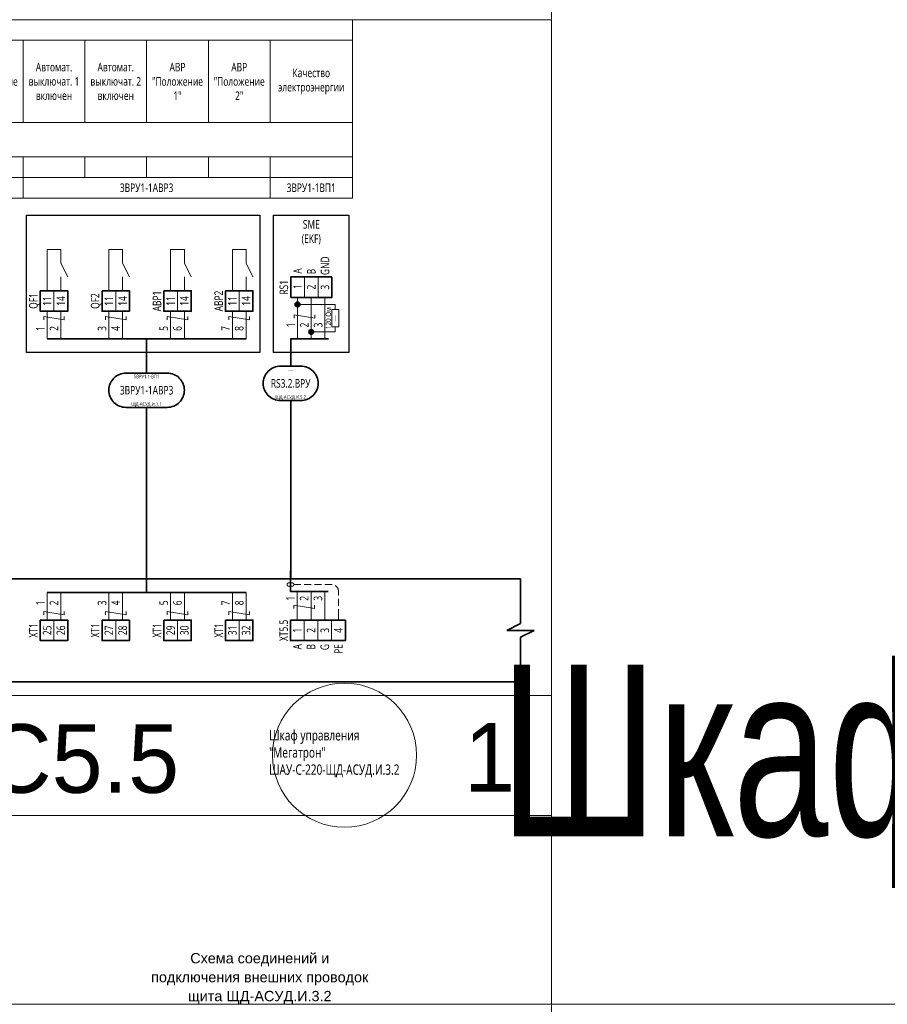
# Model space of a CAD drawing. Header units: millimetres. Extents: x -1173 to 6733, y -4591 to 345.
# Tile 12 of 93: x -332 to -79, y -3135 to -2848. Entities that reach past the tile are written whole.
import ezdxf
from ezdxf.enums import TextEntityAlignment as Align

# ---------------------------------------------------------------- set-up
doc = ezdxf.new("R2018")
doc.units = ezdxf.units.MM
doc.set_wipeout_variables(frame=1)
doc.linetypes.add('JIS_02_2.0', pattern=[3, 2, -1])
doc.layers.get('0').update_dxf_attribs({"lineweight": 15})
for name, color, linetype, lineweight in [('AK_Drawing', 7, 'Continuous', 35), ('AK_Drawing_Thin', 7, 'Continuous', 15), ('AK_Equipment', 7, 'Continuous', 35), ('AK_Multy_Wire', 7, 'Continuous', 35), ('AK_Table', 7, 'Continuous', 35), ('AK_Wire', 7, 'Continuous', 15), ('AK_Wire_Number', 7, 'Continuous', 15), ('РАМКА..ШТАМП', 7, 'Continuous', 20)]:
    doc.layers.add(name, color=color, linetype=linetype, lineweight=lineweight)
doc.layers.add('UNPLOTTED', color=2, linetype='Continuous', lineweight=15, plot=False)
doc.styles.add('CP.Text', font='arial.ttf')
doc.styles.add('PT Sans Narrow', font='PTN57F.ttf')
doc.styles.get("Standard").update_dxf_attribs({"font": 'arial.ttf'})
doc.styles.add('Trebuchet MS', font='trebuc.ttf', dxfattribs={"width": 0.75})

# ---------------------------------------------------------------- blocks, each defined once
blk = doc.blocks.new('*U1')
at = {"layer": 'UNPLOTTED'}
blk.add_line((0, 90), (-185, 90), dxfattribs=at)
for points in [[(0, 0), (-395, 0), (-395, 287), (0, 287)], [(-185, 55), (0, 55), (0, 0), (-185, 0)]]:
    blk.add_lwpolyline(points, close=True, dxfattribs=at)
blk = doc.blocks.new('*U70')
for p, q in [((372, 0), (0, 0)), ((376, 0), (372, 0)), ((376, -13), (376, 0)), ((372, -15), (376, -13)), ((380, -15), (372, -15)), ((376, -17), (380, -15)), ((376, -30), (376, -17)), ((0, -30), (372, -30)), ((376, -30), (372, -30))]:
    blk.add_line(p, q)
at = {"style": 'Trebuchet MS', "width": 0.75}
for tag, flags, p in [('NAME', 9, (-1, 0)), ('TYPE', 9, (-1, -3)), ('ASSYCODE', 9, (-1, -6)), ('MFG', 9, (-1, -9)), ('MESUREMENT_UNITS', 9, (-1, -13.44)), ('WEIGHT', 9, (-1, -18)), ('COUNT', 9, (-1, -16.98)), ('SORTING_SECTION', 9, (-1, -22.98)), ('XREF', 1, (-1, -24))]:
    blk.add_attdef(tag, text='', height=2, dxfattribs=dict(at, flags=flags)).set_placement(p, align=Align.RIGHT)
blk.add_attdef('TAG1', text='', height=2.5, dxfattribs=at).set_placement((2, -27), align=Align.MIDDLE_LEFT)
at = {"lineweight": 30, "width": 0.75, "flags": 104}
blk.add_attdef('CATDESC', text='', height=2.5, dxfattribs=at).set_placement((370, -25), align=Align.MIDDLE_RIGHT)
at = {"layer": 'UNPLOTTED', "style": 'Trebuchet MS', "width": 0.75, "flags": 8}
for tag, p in [('DESC1', (1, -3)), ('DESC2', (1, -5)), ('DESC3', (1, -7)), ('FAMILY', (1, -13.73)), ('SYSTEM_NAME', (1, -17.99)), ('POSITION_N', (1, -15.99))]:
    blk.add_attdef(tag, p, '', height=1, dxfattribs=at)
blk = doc.blocks.new('*T563')
at = {"layer": 'AK_Table', "color": 0, "linetype": 'ByBlock', "lineweight": -2, "transparency": 16777216}
for p, q in [((0, 0), (337, 0)), ((0, 0), (0, -52)), ((25, 0), (25, -52)), ((337, 0), (337, -52)), ((25, -6), (337, -6)), ((43, -6), (43, -30)), ((61, -6), (61, -30)), ((79, -6), (79, -30)), ((97, -6), (97, -30)), ((115, -6), (115, -30)), ((133, -6), (133, -30)), ((151, -6), (151, -30)), ((169, -6), (169, -30)), ((187, -6), (187, -30)), ((205, -6), (205, -30)), ((223, -6), (223, -30)), ((241, -6), (241, -30)), ((259, -6), (259, -30)), ((277, -6), (277, -30)), ((295, -6), (295, -30)), ((313, -6), (313, -30)), ((0, -30), (337, -30)), ((0, -40), (337, -40)), ((43, -40), (43, -46)), ((61, -40), (61, -46)), ((79, -40), (79, -46)), ((97, -40), (97, -52)), ((115, -40), (115, -46)), ((133, -40), (133, -46)), ((151, -40), (151, -46)), ((169, -40), (169, -52)), ((187, -40), (187, -46)), ((205, -40), (205, -46)), ((223, -40), (223, -46)), ((241, -40), (241, -52)), ((259, -40), (259, -46)), ((277, -40), (277, -46)), ((295, -40), (295, -46)), ((313, -40), (313, -52)), ((0, -46), (337, -46)), ((0, -52), (337, -52))]:
    blk.add_line(p, q, dxfattribs=at)
at = {"layer": 'AK_Table', "color": 0, "transparency": 16777216, "char_height": 2.5, "attachment_point": 5, "style": 'Trebuchet MS'}
for s, insert, width in [('Контроль ', (181, -3), 311), ('Автомат. выключат. 1 включен', (34, -18), 17), ('Автомат. выключат. 2 включен', (52, -18), 17), ('Наличие напряжения на вводе 1', (70, -18), 17), ('Наличие напряжения на вводе 2', (88, -18), 17), ('Автомат. выключат. 1 включен', (106, -18), 17), ('Автомат. выключат. 2 включен', (124, -18), 17), ('Автомат. выключат. 1 включен', (178, -18), 17), ('Автомат. выключат. 2 включен', (196, -18), 17), ('Автомат. выключат. 1 включен', (250, -18), 17), ('Автомат. выключат. 2 включен', (268, -18), 17), ('Наименование', (12.5, -15), 24), ('АВР "Положение 1"', (142, -18), 17), ('АВР "Положение 2"', (160, -18), 17), ('АВР "Положение 1"', (214, -18), 17), ('АВР "Положение 2"', (232, -18), 17), ('АВР "Положение 1"', (286, -18), 17), ('АВР "Положение 2"', (304, -18), 17), ('Качество электроэнергии', (325, -18), 23), ('Место отбора параметра', (12.5, -35), 23), ('28 этаж (техэтаж). Пом. 5.3. Электрощитовая', (181, -35), 311), ('Чертеж установки', (12.5, -43), 23), ('Позиция', (12.5, -49), 23), ('3ВРУ1-1ВП1', (61, -49), 71), ('3ВРУ1-1АВР1', (133, -49), 71), ('3ВРУ1-1АВР2', (205, -49), 71), ('3ВРУ1-1АВР3', (277, -49), 71), ('3ВРУ1-1ВП1', (325, -49), 23)]:
    blk.add_mtext(s, dxfattribs=dict(at, insert=insert, width=width))
blk = doc.blocks.new('*U56')
blk.add_lwpolyline([(-3, 5), (3, 5, -0.414214), (8, 0), (8, 0, -0.414214), (3, -5), (-3, -5, -0.414214), (-8, 0), (-8, 0, -0.414214)], format="xyb", close=True)
at = {"style": 'Trebuchet MS', "width": 0.75}
blk.add_attdef('CA_CIRCUIT_NUMBER', text='', height=2.5, dxfattribs=at).set_placement((0, 0), align=Align.MIDDLE_CENTER)
at = {"lineweight": 30, "width": 0.75, "flags": 1}
blk.add_attdef('CA_CABLE_TYPE', text='', height=2.5, rotation=90, dxfattribs=at).set_placement((0, -35), align=Align.BOTTOM_CENTER)
at = {"style": 'Trebuchet MS', "width": 0.75}
blk.add_attdef('LENGTH', text='', height=2.5, rotation=90, dxfattribs=at).set_placement((2, -34.82), align=Align.MIDDLE_CENTER)
at = {"layer": 'UNPLOTTED', "style": 'Trebuchet MS', "width": 0.75}
for tag, p in [('LOAD_NAME', (0, 4)), ('PANEL_NAME', (0, -4))]:
    blk.add_attdef(tag, text='', height=1, dxfattribs=at).set_placement(p, align=Align.MIDDLE_CENTER)
blk = doc.blocks.new('*U40')
at = {"layer": 'AK_Drawing_Thin'}
for points in [[(4, 11), (4, 0)], [(-4, 0), (-4, 7)]]:
    blk.add_lwpolyline(points, dxfattribs=at)
blk.add_wipeout([(-2.5, 1), (-2.5, -1), (2.5, -1), (2.5, 1)])
for points in [[(-2.5, 0), (-4, 0)], [(4, 0), (2.5, 0)]]:
    blk.add_lwpolyline(points, dxfattribs=at)
blk.add_lwpolyline([(-2.5, 1), (-2.5, -1), (2.5, -1), (2.5, 1)], close=True, dxfattribs=at)
at = {"style": 'Trebuchet MS', "width": 0.75, "flags": 8}
for tag, height, p in [('POWER', 1, (0, 0)), ('R1', 1.5, (0, 2))]:
    blk.add_attdef(tag, text='', height=height, dxfattribs=at).set_placement(p, align=Align.MIDDLE_CENTER)
blk = doc.blocks.new('WDDOT')
for radius in [0.7, 0.5, 0.3, 0.1]:
    blk.add_circle((0, 0), radius)
blk = doc.blocks.new('*U220')
blk.add_wipeout([(0, 0), (0, 6), (12, 6), (12, 0)])
blk.add_lwpolyline([(0, 0), (12, 0), (12, 6), (0, 6)], close=True)
at = {"lineweight": -2}
for points in [[(4, 0), (8, 0), (8, 6), (4, 6)], [(8, 0), (12, 0), (12, 6), (8, 6)]]:
    blk.add_lwpolyline(points, close=True, dxfattribs=at)
at = {"style": 'Trebuchet MS', "width": 0.75}
blk.add_attdef('TAG1', text='', height=2.5, rotation=90, dxfattribs=at).set_placement((-2, 3), align=Align.MIDDLE_CENTER)
at = {"style": 'Trebuchet MS', "width": 0.75, "flags": 12}
for tag, p in [('TERM01', (2, 3.22)), ('TERM02', (6, 3.06)), ('TERM03', (10, 3.03))]:
    blk.add_attdef(tag, text='', height=2.5, rotation=90, dxfattribs=at).set_placement(p, align=Align.MIDDLE_CENTER)
for tag, p in [('NOTE01', (2, 7)), ('NOTE02', (6, 7)), ('NOTE03', (10, 7))]:
    blk.add_attdef(tag, text='', height=2.5, rotation=90, dxfattribs=at).set_placement(p, align=Align.MIDDLE_RIGHT)
blk = doc.blocks.new('*U296')
at = {"layer": 'AK_Drawing', "lineweight": 30}
blk.add_lwpolyline([(-5, 40), (17, 40), (17, 0), (-5, 0)], close=True, dxfattribs=at)
at = {"layer": 'AK_Multy_Wire'}
blk.add_lwpolyline([(11, 4), (0, 4), (0, 0)], dxfattribs=at)
at = {"layer": 'AK_Wire'}
for points in [[(2, 16), (2, 4)], [(6, 16), (6, 4)], [(10, 16), (10, 4)], [(1, 10), (1, 11), (7, 10), (7, 11)]]:
    blk.add_lwpolyline(points, dxfattribs=at)
at = {"lineweight": 30, "width": 0.75, "flags": 104}
for tag, p in [('TAG3', (6, 79)), ('TAG2', (6, 62))]:
    blk.add_attdef(tag, text='', height=2.5, dxfattribs=at).set_placement(p, align=Align.MIDDLE_CENTER)
at = {"style": 'Trebuchet MS', "width": 0.75}
blk.add_attdef('TAG1', text='', height=2.5, dxfattribs=at).set_placement((6, 48), align=Align.MIDDLE_CENTER)
at = {"layer": 'AK_Drawing', "insert": (6, 35), "char_height": 2.5, "width": 18, "attachment_point": 5, "style": 'Trebuchet MS'}
blk.add_mtext('SME\\P(EKF)', dxfattribs=at)
at = {"layer": 'AK_Wire_Number', "style": 'Trebuchet MS', "width": 0.75}
for s, p in [('1', (2, 8)), ('2', (6, 8)), ('3', (10, 8))]:
    blk.add_text(s, height=2.5, rotation=90, dxfattribs=at).set_placement(p, align=Align.BOTTOM_CENTER)
at = {"layer": 'AK_Drawing_Thin'}
ref = blk.add_blockref('*U40', (13, 10), dxfattribs=dict(at, rotation=90))
ref.add_attrib('R1', '120 Ом', dxfattribs={"layer": '0', "height": 1.5, "rotation": 90, "style": 'Trebuchet MS', "width": 0.75}).set_placement((11, 10), align=Align.MIDDLE_CENTER)
ref.add_attrib('POWER', '-', dxfattribs={"layer": '0', "height": 1, "rotation": 90, "style": 'Trebuchet MS', "width": 5}).set_placement((13, 10), align=Align.MIDDLE_CENTER)
at = {"layer": 'AK_Drawing'}
for p in [(2, 14), (6, 6)]:
    blk.add_blockref('WDDOT', p, dxfattribs=at)
at = {"layer": 'AK_Equipment', "lineweight": 15}
ref = blk.add_blockref('*U220', (0, 16), dxfattribs=at)
ref.add_attrib('TAG1', 'RS1', dxfattribs={"layer": '0', "height": 2.5, "rotation": 90, "style": 'Trebuchet MS', "width": 0.75}).set_placement((-2, 19), align=Align.MIDDLE_CENTER)
ref.add_attrib('TERM01', '1', dxfattribs={"layer": '0', "height": 2.5, "rotation": 90, "style": 'Trebuchet MS', "width": 0.75}).set_placement((2, 19.22), align=Align.MIDDLE_CENTER)
ref.add_attrib('TERM02', '2', dxfattribs={"layer": '0', "height": 2.5, "rotation": 90, "style": 'Trebuchet MS', "width": 0.75}).set_placement((6, 19.06), align=Align.MIDDLE_CENTER)
ref.add_attrib('TERM03', '3', dxfattribs={"layer": '0', "height": 2.5, "rotation": 90, "style": 'Trebuchet MS', "width": 0.75}).set_placement((10, 19.03), align=Align.MIDDLE_CENTER)
ref.add_attrib('NOTE01', 'A', dxfattribs={"layer": '0', "height": 2.5, "rotation": 90, "style": 'Trebuchet MS', "width": 0.75}).set_placement((2, 24.53), align=Align.MIDDLE_RIGHT)
ref.add_attrib('NOTE02', 'B', dxfattribs={"layer": '0', "height": 2.5, "rotation": 90, "style": 'Trebuchet MS', "width": 0.75}).set_placement((6, 24.38), align=Align.MIDDLE_RIGHT)
ref.add_attrib('NOTE03', 'GND', dxfattribs={"layer": '0', "height": 2.5, "rotation": 90, "style": 'Trebuchet MS', "width": 0.75}).set_placement((10, 27.98), align=Align.MIDDLE_RIGHT)
blk = doc.blocks.new('*U226')
blk.add_wipeout([(0, 0), (0, -6), (16, -6), (16, 0)])
blk.add_lwpolyline([(0, 0), (16, 0), (16, -6), (0, -6)], close=True)
at = {"lineweight": -2}
for points in [[(4, 0), (8, 0), (8, -6), (4, -6)], [(8, 0), (12, 0), (12, -6), (8, -6)], [(12, 0), (16, 0), (16, -6), (12, -6)]]:
    blk.add_lwpolyline(points, close=True, dxfattribs=at)
at = {"style": 'Trebuchet MS', "width": 0.75, "flags": 12}
for tag, p in [('TERM01', (2, -3)), ('TERM02', (6, -3)), ('TERM03', (10, -3)), ('TERM04', (14, -3))]:
    blk.add_attdef(tag, text='', height=2.5, rotation=90, dxfattribs=at).set_placement(p, align=Align.MIDDLE_CENTER)
at = {"style": 'Trebuchet MS', "width": 0.75}
blk.add_attdef('TAG1', text='', height=2.5, rotation=90, dxfattribs=at).set_placement((-2, -3), align=Align.MIDDLE_CENTER)
at = {"style": 'Trebuchet MS', "width": 0.75, "flags": 12}
for tag, p in [('NOTE01', (2, -7)), ('NOTE02', (6, -7)), ('NOTE03', (10, -7)), ('NOTE04', (14, -7))]:
    blk.add_attdef(tag, text='', height=2.5, rotation=90, dxfattribs=at).set_placement(p, align=Align.MIDDLE_RIGHT)
blk = doc.blocks.new('*U217')
blk.add_wipeout([(0, 0), (0, -6), (8, -6), (8, 0)])
blk.add_lwpolyline([(0, 0), (8, 0), (8, -6), (0, -6)], close=True)
at = {"lineweight": -2}
blk.add_lwpolyline([(4, 0), (8, 0), (8, -6), (4, -6)], close=True, dxfattribs=at)
at = {"style": 'Trebuchet MS', "width": 0.75, "flags": 12}
for tag, p in [('TERM01', (2, -3)), ('TERM02', (6, -3))]:
    blk.add_attdef(tag, text='', height=2.5, rotation=90, dxfattribs=at).set_placement(p, align=Align.MIDDLE_CENTER)
at = {"style": 'Trebuchet MS', "width": 0.75}
blk.add_attdef('TAG1', text='', height=2.5, rotation=90, dxfattribs=at).set_placement((-2, -3), align=Align.MIDDLE_CENTER)
at = {"style": 'Trebuchet MS', "width": 0.75, "flags": 12}
for tag, p in [('NOTE01', (2, -7)), ('NOTE02', (6, -7))]:
    blk.add_attdef(tag, text='', height=2.5, rotation=90, dxfattribs=at).set_placement(p, align=Align.MIDDLE_RIGHT)
blk = doc.blocks.new('*U560')
at = {"layer": 'AK_Wire'}
for points in [[(-2, -4), (-2, 4)], [(2, -4), (2, 4)], [(3, 2.5), (3, 1.5), (-3, 2.5), (-3, 1.5)]]:
    blk.add_lwpolyline(points, dxfattribs=at)
blk = doc.blocks.new('*U557')
at = {"layer": 'AK_Drawing', "color": 0, "linetype": 'ByBlock', "lineweight": -2, "transparency": 16777216}
for p in [(0, 0), (18, 0), (36, 0), (54, 0)]:
    blk.add_blockref('*U560', p, dxfattribs=at)
blk = doc.blocks.new('*U30')
blk.add_line((4, 0), (4, 4))
blk.add_lwpolyline([(6, 4), (4, 8), (4, 12), (0, 12), (0, 0)])
blk = doc.blocks.new('*U558')
at = {"layer": 'AK_Drawing_Thin'}
blk.add_blockref('*U30', (-4, -6.5), dxfattribs=at)
blk = doc.blocks.new('*U559')
at = {"layer": 'AK_Drawing', "color": 0, "linetype": 'ByBlock', "lineweight": -2, "transparency": 16777216}
for p in [(0, 0), (18, 0), (36, 0), (54, 0)]:
    blk.add_blockref('*U558', p, dxfattribs=at)
blk = doc.blocks.new('Z')
at = {"layer": 'AK_Wire'}
blk.add_lwpolyline([(3, 0.5), (3, -0.5), (-3, 0.5), (-3, -0.5)], dxfattribs=at)
blk = doc.blocks.new('*U561')
at = {"layer": 'AK_Wire'}
for points in [[(-2, -4), (-2, 4)], [(2, -4), (2, 4)]]:
    blk.add_lwpolyline(points, dxfattribs=at)
blk.add_blockref('Z', (0, -2), dxfattribs=at)
blk = doc.blocks.new('*U562')
at = {"layer": 'AK_Drawing', "color": 0, "linetype": 'ByBlock', "lineweight": -2, "transparency": 16777216}
for p in [(0, 0), (18, 0), (36, 0), (54, 0)]:
    blk.add_blockref('*U561', p, dxfattribs=at)
blk = doc.blocks.new('*U303')
blk.add_lwpolyline([(-6, 5), (6, 5, -0.414214), (11, 0), (11, 0, -0.414214), (6, -5), (-6, -5, -0.414214), (-11, 0), (-11, 0, -0.414214)], format="xyb", close=True)
at = {"style": 'Trebuchet MS', "width": 0.75}
blk.add_attdef('CA_CIRCUIT_NUMBER', text='', height=2.5, dxfattribs=at).set_placement((0, 0), align=Align.MIDDLE_CENTER)
at = {"lineweight": 30, "width": 0.75, "flags": 1}
blk.add_attdef('CA_CABLE_TYPE', text='', height=2.5, rotation=90, dxfattribs=at).set_placement((0, -25), align=Align.BOTTOM_CENTER)
at = {"style": 'Trebuchet MS', "width": 0.75}
blk.add_attdef('LENGTH', text='', height=2.5, rotation=90, dxfattribs=at).set_placement((2, -24.82), align=Align.MIDDLE_CENTER)
at = {"layer": 'UNPLOTTED', "style": 'Trebuchet MS', "width": 0.75}
for tag, p in [('LOAD_NAME', (0, 4)), ('PANEL_NAME', (0, -4))]:
    blk.add_attdef(tag, text='', height=1, dxfattribs=at).set_placement(p, align=Align.MIDDLE_CENTER)

msp = doc.modelspace()

# ---------------------------------------------------------------- linework, layer by layer
at = {"layer": 'AK_Drawing', "lineweight": 30}
msp.add_lwpolyline([(-330, -2905), (-262, -2905), (-262, -2945), (-330, -2945)], close=True, dxfattribs=at)
at = {"layer": 'AK_Multy_Wire'}
for p, q in [((-266, -2941), (-324, -2941)), ((-266, -3015), (-324, -3015))]:
    msp.add_line(p, q, dxfattribs=at)
for points in [[(-295, -2941), (-295, -2951)], [(-253, -2945), (-253, -2949)], [(-295, -2961), (-295, -3015)], [(-253, -2959), (-253, -3011)], [(-242.06, -3014.65), (-253.06, -3014.65), (-253.06, -3008.65)]]:
    msp.add_lwpolyline(points, dxfattribs=at)
at = {"layer": 'AK_Wire'}
msp.add_lwpolyline([(-252.06, -3019.65), (-252.06, -3018.65), (-246.06, -3019.65), (-246.06, -3018.65)], dxfattribs=at)
at = {"layer": 'UNPLOTTED', "color": 2, "true_color": 0xf1eb1f}
for p, direction in [((-177, -2043), (0, 1)), ((-778, -3135), (1, 0))]:
    msp.add_xline(p, direction, dxfattribs=at)
at = {"layer": 'UNPLOTTED'}
msp.add_circle((-237.29, -3062.39), 21, dxfattribs=at)

# ---------------------------------------------------------------- block references
msp.add_blockref('*T563', (-572, -2848))
at = {"layer": 'AK_Equipment'}
ref = msp.add_blockref('*U70', (-562, -3011), dxfattribs=at)
lines = msp.add_mtext('\\W0.7500;Шкаф управления "Мегатрон" ШАУ-С-220-ЩД-АСУД.И.3.2', dxfattribs={"layer": '0', "insert": (-192, -3036), "char_height": 50, "attachment_point": 1})
ref.add_attrib('CATDESC', '', (-192, -3036), dxfattribs={"flags": 104}).embed_mtext(lines)
at = {"layer": 'AK_Multy_Wire', "ltscale": 10}
for name, p, values in [('*U56', (-253, -2954), {'CA_CIRCUIT_NUMBER': 'RS3.2.ВРУ', 'PANEL_NAME': 'ЩД-АСУД.И.5.2', 'LOAD_NAME': '----'}), ('*U303', (-295, -2956), {'CA_CIRCUIT_NUMBER': '3ВРУ1-1АВР3', 'PANEL_NAME': 'ЩД-АСУД.И.1.1', 'LOAD_NAME': '5ВРУ1.1-ВП1'})]:
    msp.add_blockref(name, p, dxfattribs=at).add_auto_attribs(values)
at = {"layer": 'UNPLOTTED'}
msp.add_blockref('*U1', (-177, -3135), dxfattribs=at)

# ---------------------------------------------------------------- texts
at = {"layer": 'AK_Wire_Number', "style": 'Trebuchet MS', "width": 0.75}
for s, p in [('1', (-324, -2938)), ('2', (-320, -2938)), ('3', (-306, -2938)), ('4', (-302, -2938)), ('5', (-288, -2938)), ('6', (-284, -2938)), ('7', (-270, -2938)), ('8', (-266, -2938)), ('1', (-251.06, -3016.65)), ('2', (-247.06, -3016.65)), ('3', (-243.06, -3016.65)), ('1', (-324, -3018)), ('2', (-320, -3018)), ('3', (-306, -3018)), ('4', (-302, -3018)), ('5', (-288, -3018)), ('6', (-284, -3018)), ('7', (-270, -3018)), ('8', (-266, -3018))]:
    msp.add_text(s, height=2.5, rotation=90, dxfattribs=at).set_placement(p, align=Align.BOTTOM_CENTER)
at = {"layer": 'UNPLOTTED', "style": 'PT Sans Narrow'}
msp.add_text('С5.5', height=20, dxfattribs=at).set_placement((-285.51, -3073.35), align=Align.RIGHT)
msp.add_text('1', height=20, dxfattribs=at).set_placement((-195, -3073), align=Align.CENTER)
at = {"layer": 'UNPLOTTED', "insert": (-259.29, -3055.09), "char_height": 3, "width": 30.2925, "attachment_point": 1, "style": 'Trebuchet MS'}
msp.add_mtext('Шкаф управления "Мегатрон" ШАУ-С-220-ЩД-АСУД.И.3.2', dxfattribs=at)
at = {"layer": 'РАМКА..ШТАМП', "ltscale": 400, "insert": (-262.02, -3127.51), "char_height": 3, "width": 67.243, "attachment_point": 5, "line_spacing_factor": 1.104159, "style": 'CP.Text'}
msp.add_mtext('Схема соединений и подключения внешних проводок щита ЩД-АСУД.И.3.2', dxfattribs=at)

# ---------------------------------------------------------------- next in the draw order: block references
at = {"layer": 'AK_Drawing'}
ref = msp.add_blockref('*U296', (-253, -2945), dxfattribs=at)
lines = msp.add_mtext('\\W0.7500;\\~', dxfattribs={"layer": '0', "insert": (-247, -2883), "char_height": 22, "attachment_point": 1})
ref.add_attrib('TAG2', '', (-247, -2883), dxfattribs={"flags": 104}).embed_mtext(lines)
lines = msp.add_mtext('\\W0.7500;\\~', dxfattribs={"layer": '0', "insert": (-247, -2866), "char_height": 22, "attachment_point": 1})
ref.add_attrib('TAG3', '', (-247, -2866), dxfattribs={"flags": 104}).embed_mtext(lines)
at = {"layer": 'AK_Equipment', "lineweight": 15}
ref = msp.add_blockref('*U217', (-326, -2927), dxfattribs=at)
ref.add_attrib('TAG1', 'QF1', dxfattribs={"layer": '0', "height": 2.5, "rotation": 90, "style": 'Trebuchet MS', "width": 0.75}).set_placement((-328, -2930), align=Align.MIDDLE_CENTER)
ref.add_attrib('TERM01', '11', dxfattribs={"layer": '0', "height": 2.5, "rotation": 90, "style": 'Trebuchet MS', "width": 0.75}).set_placement((-324, -2930), align=Align.MIDDLE_CENTER)
ref.add_attrib('TERM02', '14', dxfattribs={"layer": '0', "height": 2.5, "rotation": 90, "style": 'Trebuchet MS', "width": 0.75}).set_placement((-320, -2930), align=Align.MIDDLE_CENTER)
ref = msp.add_blockref('*U217', (-308, -2927), dxfattribs=at)
ref.add_attrib('TAG1', 'QF2', dxfattribs={"layer": '0', "height": 2.5, "rotation": 90, "style": 'Trebuchet MS', "width": 0.75}).set_placement((-310, -2930), align=Align.MIDDLE_CENTER)
ref.add_attrib('TERM01', '11', dxfattribs={"layer": '0', "height": 2.5, "rotation": 90, "style": 'Trebuchet MS', "width": 0.75}).set_placement((-306, -2930), align=Align.MIDDLE_CENTER)
ref.add_attrib('TERM02', '14', dxfattribs={"layer": '0', "height": 2.5, "rotation": 90, "style": 'Trebuchet MS', "width": 0.75}).set_placement((-302, -2930), align=Align.MIDDLE_CENTER)
ref = msp.add_blockref('*U217', (-326, -3023), dxfattribs=at)
ref.add_attrib('TAG1', 'XT1', dxfattribs={"layer": '0', "height": 2.5, "rotation": 90, "style": 'Trebuchet MS', "width": 0.75}).set_placement((-328, -3026), align=Align.MIDDLE_CENTER)
ref.add_attrib('TERM01', '25', dxfattribs={"layer": '0', "height": 2.5, "rotation": 90, "style": 'Trebuchet MS', "width": 0.75}).set_placement((-324, -3026), align=Align.MIDDLE_CENTER)
ref.add_attrib('TERM02', '26', dxfattribs={"layer": '0', "height": 2.5, "rotation": 90, "style": 'Trebuchet MS', "width": 0.75}).set_placement((-320, -3026), align=Align.MIDDLE_CENTER)
ref = msp.add_blockref('*U217', (-308, -3023), dxfattribs=at)
ref.add_attrib('TAG1', 'XT1', dxfattribs={"layer": '0', "height": 2.5, "rotation": 90, "style": 'Trebuchet MS', "width": 0.75}).set_placement((-310, -3026), align=Align.MIDDLE_CENTER)
ref.add_attrib('TERM01', '27', dxfattribs={"layer": '0', "height": 2.5, "rotation": 90, "style": 'Trebuchet MS', "width": 0.75}).set_placement((-306, -3026), align=Align.MIDDLE_CENTER)
ref.add_attrib('TERM02', '28', dxfattribs={"layer": '0', "height": 2.5, "rotation": 90, "style": 'Trebuchet MS', "width": 0.75}).set_placement((-302, -3026), align=Align.MIDDLE_CENTER)
ref = msp.add_blockref('*U217', (-290, -3023), dxfattribs=at)
ref.add_attrib('TAG1', 'XT1', dxfattribs={"layer": '0', "height": 2.5, "rotation": 90, "style": 'Trebuchet MS', "width": 0.75}).set_placement((-292, -3026), align=Align.MIDDLE_CENTER)
ref.add_attrib('TERM01', '29', dxfattribs={"layer": '0', "height": 2.5, "rotation": 90, "style": 'Trebuchet MS', "width": 0.75}).set_placement((-288, -3026), align=Align.MIDDLE_CENTER)
ref.add_attrib('TERM02', '30', dxfattribs={"layer": '0', "height": 2.5, "rotation": 90, "style": 'Trebuchet MS', "width": 0.75}).set_placement((-284, -3026), align=Align.MIDDLE_CENTER)
ref = msp.add_blockref('*U217', (-272, -3023), dxfattribs=at)
ref.add_attrib('TAG1', 'XT1', dxfattribs={"layer": '0', "height": 2.5, "rotation": 90, "style": 'Trebuchet MS', "width": 0.75}).set_placement((-274, -3026), align=Align.MIDDLE_CENTER)
ref.add_attrib('TERM01', '31', dxfattribs={"layer": '0', "height": 2.5, "rotation": 90, "style": 'Trebuchet MS', "width": 0.75}).set_placement((-270, -3026), align=Align.MIDDLE_CENTER)
ref.add_attrib('TERM02', '32', dxfattribs={"layer": '0', "height": 2.5, "rotation": 90, "style": 'Trebuchet MS', "width": 0.75}).set_placement((-266, -3026), align=Align.MIDDLE_CENTER)
ref = msp.add_blockref('*U226', (-253.06, -3023), dxfattribs=at)
ref.add_attrib('TAG1', 'XT5.5', dxfattribs={"layer": '0', "height": 2.5, "rotation": 90, "style": 'Trebuchet MS', "width": 0.75}).set_placement((-255.06, -3026), align=Align.MIDDLE_CENTER)
ref.add_attrib('TERM01', '1', dxfattribs={"layer": '0', "height": 2.5, "rotation": 90, "style": 'Trebuchet MS', "width": 0.75}).set_placement((-251.06, -3026), align=Align.MIDDLE_CENTER)
ref.add_attrib('TERM02', '2', dxfattribs={"layer": '0', "height": 2.5, "rotation": 90, "style": 'Trebuchet MS', "width": 0.75}).set_placement((-247.06, -3026), align=Align.MIDDLE_CENTER)
ref.add_attrib('TERM03', '3', dxfattribs={"layer": '0', "height": 2.5, "rotation": 90, "style": 'Trebuchet MS', "width": 0.75}).set_placement((-243.06, -3026), align=Align.MIDDLE_CENTER)
ref.add_attrib('TERM04', '4', dxfattribs={"layer": '0', "height": 2.5, "rotation": 90, "style": 'Trebuchet MS', "width": 0.75}).set_placement((-239.06, -3026), align=Align.MIDDLE_CENTER)
ref.add_attrib('NOTE01', 'A', dxfattribs={"layer": '0', "height": 2.5, "rotation": 90, "style": 'Trebuchet MS', "width": 0.75}).set_placement((-251.06, -3030), align=Align.MIDDLE_RIGHT)
ref.add_attrib('NOTE02', 'B', dxfattribs={"layer": '0', "height": 2.5, "rotation": 90, "style": 'Trebuchet MS', "width": 0.75}).set_placement((-247.06, -3030), align=Align.MIDDLE_RIGHT)
ref.add_attrib('NOTE03', 'G', dxfattribs={"layer": '0', "height": 2.5, "rotation": 90, "style": 'Trebuchet MS', "width": 0.75}).set_placement((-243.06, -3030), align=Align.MIDDLE_RIGHT)
ref.add_attrib('NOTE04', 'PE', dxfattribs={"layer": '0', "height": 2.5, "rotation": 90, "style": 'Trebuchet MS', "width": 0.75}).set_placement((-239.06, -3030), align=Align.MIDDLE_RIGHT)

# ---------------------------------------------------------------- next in the draw order: linework, layer by layer
at = {"layer": 'AK_Drawing_Thin', "linetype": 'JIS_02_2.0'}
msp.add_lwpolyline([(-239.06, -3023), (-239.06, -3021.82), (-239.06, -3014.65, 0.414214), (-241.06, -3012.65), (-252.06, -3012.65, -0.414214), (-252.56, -3013.15), (-253.56, -3013.15, -0.414214), (-254.06, -3012.65, -0.414214), (-253.56, -3012.15), (-252.56, -3012.15, -0.414214), (-252.06, -3012.65)], format="xyb", dxfattribs=at)
at = {"layer": 'AK_Wire'}
for points in [[(-251.06, -3023), (-251.06, -3014.65)], [(-247.06, -3023), (-247.06, -3014.65)], [(-243.06, -3023), (-243.06, -3014.65)]]:
    msp.add_lwpolyline(points, dxfattribs=at)

# ---------------------------------------------------------------- next in the draw order: block references
at = {"layer": 'AK_Drawing'}
for name, p in [('*U559', (-320, -2920.5)), ('*U557', (-322, -2937)), ('*U562', (-322, -3019))]:
    msp.add_blockref(name, p, dxfattribs=at)

# ---------------------------------------------------------------- next in the draw order: block references
at = {"layer": 'AK_Equipment', "lineweight": 15}
ref = msp.add_blockref('*U217', (-290, -2927), dxfattribs=at)
ref.add_attrib('TAG1', 'АВР1', dxfattribs={"layer": '0', "height": 2.5, "rotation": 90, "style": 'Trebuchet MS', "width": 0.75}).set_placement((-292, -2930), align=Align.MIDDLE_CENTER)
ref.add_attrib('TERM01', '11', dxfattribs={"layer": '0', "height": 2.5, "rotation": 90, "style": 'Trebuchet MS', "width": 0.75}).set_placement((-288, -2930), align=Align.MIDDLE_CENTER)
ref.add_attrib('TERM02', '14', dxfattribs={"layer": '0', "height": 2.5, "rotation": 90, "style": 'Trebuchet MS', "width": 0.75}).set_placement((-284, -2930), align=Align.MIDDLE_CENTER)
ref = msp.add_blockref('*U217', (-272, -2927), dxfattribs=at)
ref.add_attrib('TAG1', 'АВР2', dxfattribs={"layer": '0', "height": 2.5, "rotation": 90, "style": 'Trebuchet MS', "width": 0.75}).set_placement((-274, -2930), align=Align.MIDDLE_CENTER)
ref.add_attrib('TERM01', '11', dxfattribs={"layer": '0', "height": 2.5, "rotation": 90, "style": 'Trebuchet MS', "width": 0.75}).set_placement((-270, -2930), align=Align.MIDDLE_CENTER)
ref.add_attrib('TERM02', '14', dxfattribs={"layer": '0', "height": 2.5, "rotation": 90, "style": 'Trebuchet MS', "width": 0.75}).set_placement((-266, -2930), align=Align.MIDDLE_CENTER)

doc.saveas('drawing.dxf')
